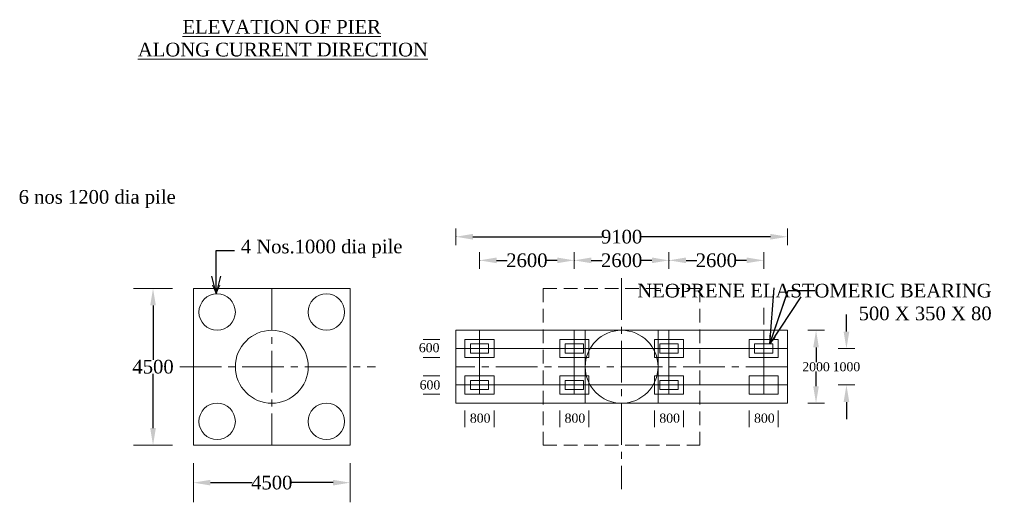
# Model space of a CAD drawing. Header units: millimetres. Extents: x -20950785 to 389010297, y -11535949 to 14056629.
# Tile 85 of 256: x 10043369 to 10097403, y -1942666 to -1916190. Entities that reach past the tile are written whole.
import ezdxf

# ---------------------------------------------------------------- set-up
doc = ezdxf.new("R2010")
doc.units = ezdxf.units.MM
doc.header["$LTSCALE"] = 60
doc.header["$MEASUREMENT"] = 0
doc.linetypes.add('CENTER2', pattern=[28.575, 19.05, -3.175, 3.175, -3.175])
doc.linetypes.add('HIDDEN', pattern=[0.375, 0.25, -0.125])
doc.styles.add('style1', font='txt.shx', dxfattribs={"height": 1})
doc.dimstyles.get("Standard").update_dxf_attribs({"dimtxt": 400, "dimasz": 215, "dimexe": 0.18, "dimexo": 0.0625, "dimgap": 0.09, "dimtad": 0, "dimtih": 1, "dimtoh": 1, "dimdec": 0, "dimzin": 4, "dimdsep": 46, "dimtxsty": 'Standard', "dimblk": 'OPEN90', "dimcen": 0, "dimadec": 0, "dimazin": 1, "dimtfac": 1, "dimtdec": 0, "dimtix": 1, "dimtofl": 0, "dimtmove": 0, "dimatfit": 3, "dimldrblk": 'OPEN30', "dimfxl": 1, "dimtolj": 1, "dimtzin": 0, "dimarcsym": 0})

# ---------------------------------------------------------------- blocks, each defined once
blk = doc.blocks.new('*D545')
at = {"color": 0, "linetype": 'Continuous', "lineweight": -2, "transparency": 16777216}
for p, q in [((10087071, -1933231), (10087071, -1933231)), ((10087071, -1934166), (10087071, -1934976)), ((10087071, -1936295), (10087071, -1935485)), ((10087071, -1937230), (10087071, -1937230))]:
    blk.add_line(p, q, dxfattribs=at)
at = {"color": 0, "linetype": 'Continuous', "lineweight": 9, "transparency": 16777216}
for points in [[(10086915, -1934166), (10087227, -1934166), (10087071, -1933231)], [(10086915, -1936295), (10087227, -1936295), (10087071, -1937230)]]:
    blk.add_solid(points, dxfattribs=at)
at = {"layer": 'Defpoints', "color": 0, "linetype": 'Continuous', "lineweight": 9, "transparency": 16777216}
for p in [(10087071, -1933231), (10087071, -1937230), (10087071, -1937230)]:
    blk.add_point(p, dxfattribs=at)
at = {"color": 0, "linetype": 'Continuous', "lineweight": 9, "transparency": 16777216, "insert": (10087071, -1935231), "char_height": 500, "attachment_point": 5}
blk.add_mtext('\\A1;{\\fTimes New Roman|b0|i0|c0|p18;2000}', dxfattribs=at)
blk = doc.blocks.new('*D546')
at = {"color": 0, "linetype": 'Continuous', "lineweight": -2, "transparency": 16777216}
for p, q in [((10088740, -1933296), (10088740, -1932361)), ((10088740, -1934231), (10088740, -1934231)), ((10088740, -1936231), (10088740, -1936231)), ((10088740, -1937166), (10088740, -1938101))]:
    blk.add_line(p, q, dxfattribs=at)
at = {"color": 0, "linetype": 'Continuous', "lineweight": 9, "transparency": 16777216}
for points in [[(10088584, -1933296), (10088896, -1933296), (10088740, -1934231)], [(10088584, -1937166), (10088896, -1937166), (10088740, -1936231)]]:
    blk.add_solid(points, dxfattribs=at)
at = {"layer": 'Defpoints', "color": 0, "linetype": 'Continuous', "lineweight": 9, "transparency": 16777216}
for p in [(10088740, -1934231), (10088740, -1936231), (10088740, -1936231)]:
    blk.add_point(p, dxfattribs=at)
at = {"color": 0, "linetype": 'Continuous', "lineweight": 9, "transparency": 16777216, "insert": (10088740, -1935231), "char_height": 500, "attachment_point": 5}
blk.add_mtext('\\A1;{\\fTimes New Roman|b0|i0|c0|p18;1000}', dxfattribs=at)
blk = doc.blocks.new('*D517')
at = {"color": 0, "linetype": 'Continuous', "lineweight": -2, "transparency": 16777216}
for p, q in [((10068604, -1929376), (10068604, -1929393)), ((10069539, -1929393), (10070127, -1929393)), ((10072867, -1929393), (10072279, -1929393)), ((10073802, -1929393), (10073802, -1929393))]:
    blk.add_line(p, q, dxfattribs=at)
at = {"color": 0, "linetype": 'Continuous', "lineweight": 9, "transparency": 16777216}
for points in [[(10069539, -1929237), (10069539, -1929548), (10068604, -1929393)], [(10072867, -1929237), (10072867, -1929548), (10073802, -1929393)]]:
    blk.add_solid(points, dxfattribs=at)
at = {"layer": 'Defpoints', "color": 0, "linetype": 'Continuous', "lineweight": 9, "transparency": 16777216}
for p in [(10068604, -1929376), (10068604, -1929393), (10073802, -1929393)]:
    blk.add_point(p, dxfattribs=at)
at = {"color": 0, "linetype": 'Continuous', "lineweight": 9, "transparency": 16777216, "insert": (10071203, -1929393), "char_height": 500, "attachment_point": 5}
blk.add_mtext('\\A1;{\\fTimes New Roman|b0|i0|c0|p18;\\H1.5x;2600}', dxfattribs=at)
blk = doc.blocks.new('*D518')
at = {"color": 0, "linetype": 'Continuous', "lineweight": -2, "transparency": 16777216}
for p, q in [((10073802, -1929376), (10073802, -1929393)), ((10074737, -1929393), (10075326, -1929393)), ((10078066, -1929393), (10077478, -1929393)), ((10079001, -1929393), (10079001, -1929393))]:
    blk.add_line(p, q, dxfattribs=at)
at = {"color": 0, "linetype": 'Continuous', "lineweight": 9, "transparency": 16777216}
for points in [[(10074737, -1929237), (10074737, -1929548), (10073802, -1929393)], [(10078066, -1929237), (10078066, -1929548), (10079001, -1929393)]]:
    blk.add_solid(points, dxfattribs=at)
at = {"layer": 'Defpoints', "color": 0, "linetype": 'Continuous', "lineweight": 9, "transparency": 16777216}
for p in [(10073802, -1929376), (10073802, -1929393), (10079001, -1929393)]:
    blk.add_point(p, dxfattribs=at)
at = {"color": 0, "linetype": 'Continuous', "lineweight": 9, "transparency": 16777216, "insert": (10076402, -1929393), "char_height": 500, "attachment_point": 5}
blk.add_mtext('\\A1;{\\fTimes New Roman|b0|i0|c0|p18;\\H1.5x;2600}', dxfattribs=at)
blk = doc.blocks.new('*D519')
at = {"color": 0, "linetype": 'Continuous', "lineweight": -2, "transparency": 16777216}
for p, q in [((10079001, -1929376), (10079001, -1929393)), ((10079936, -1929393), (10080524, -1929393)), ((10083264, -1929393), (10082676, -1929393)), ((10084199, -1929393), (10084199, -1929393))]:
    blk.add_line(p, q, dxfattribs=at)
at = {"color": 0, "linetype": 'Continuous', "lineweight": 9, "transparency": 16777216}
for points in [[(10079936, -1929237), (10079936, -1929548), (10079001, -1929393)], [(10083264, -1929237), (10083264, -1929548), (10084199, -1929393)]]:
    blk.add_solid(points, dxfattribs=at)
at = {"layer": 'Defpoints', "color": 0, "linetype": 'Continuous', "lineweight": 9, "transparency": 16777216}
for p in [(10079001, -1929376), (10079001, -1929393), (10084199, -1929393)]:
    blk.add_point(p, dxfattribs=at)
at = {"color": 0, "linetype": 'Continuous', "lineweight": 9, "transparency": 16777216, "insert": (10081600, -1929393), "char_height": 500, "attachment_point": 5}
blk.add_mtext('\\A1;{\\fTimes New Roman|b0|i0|c0|p18;\\H1.5x;2600}', dxfattribs=at)
blk = doc.blocks.new('*D520')
at = {"color": 0, "linetype": 'Continuous', "lineweight": -2, "transparency": 16777216}
for p, q in [((10067304, -1928082), (10067304, -1928098)), ((10068239, -1928098), (10075336, -1928098)), ((10084564, -1928098), (10077468, -1928098)), ((10085499, -1928098), (10085499, -1928098))]:
    blk.add_line(p, q, dxfattribs=at)
at = {"color": 0, "linetype": 'Continuous', "lineweight": 9, "transparency": 16777216}
for points in [[(10068239, -1927942), (10068239, -1928254), (10067304, -1928098)], [(10084564, -1927942), (10084564, -1928254), (10085499, -1928098)]]:
    blk.add_solid(points, dxfattribs=at)
at = {"layer": 'Defpoints', "color": 0, "linetype": 'Continuous', "lineweight": 9, "transparency": 16777216}
for p in [(10067304, -1928082), (10067304, -1928098), (10085499, -1928098)]:
    blk.add_point(p, dxfattribs=at)
at = {"color": 0, "linetype": 'Continuous', "lineweight": 9, "transparency": 16777216, "insert": (10076402, -1928098), "char_height": 500, "attachment_point": 5}
blk.add_mtext('\\A1;{\\fTimes New Roman|b0|i0|c0|p18;\\H1.5x;9100}', dxfattribs=at)
blk = doc.blocks.new('*D522')
at = {"color": 0, "linetype": 'Continuous', "lineweight": -2, "transparency": 16777216}
for p, q in [((10050687, -1930932), (10050687, -1930932)), ((10050687, -1931867), (10050687, -1934849)), ((10050687, -1938595), (10050687, -1935612)), ((10050687, -1939530), (10050687, -1939530))]:
    blk.add_line(p, q, dxfattribs=at)
at = {"color": 0, "linetype": 'Continuous', "lineweight": 9, "transparency": 16777216}
for points in [[(10050531, -1931867), (10050842, -1931867), (10050687, -1930932)], [(10050531, -1938595), (10050842, -1938595), (10050687, -1939530)]]:
    blk.add_solid(points, dxfattribs=at)
at = {"layer": 'Defpoints', "color": 0, "linetype": 'Continuous', "lineweight": 9, "transparency": 16777216}
for p in [(10050687, -1930932), (10050687, -1939530), (10050687, -1939530)]:
    blk.add_point(p, dxfattribs=at)
at = {"color": 0, "linetype": 'Continuous', "lineweight": 9, "transparency": 16777216, "insert": (10050687, -1935231), "char_height": 500, "attachment_point": 5}
blk.add_mtext('\\A1;{\\fTimes New Roman|b0|i0|c0|p18;\\H1.5x;4500}', dxfattribs=at)
blk = doc.blocks.new('*D523')
at = {"color": 0, "linetype": 'Continuous', "lineweight": -2, "transparency": 16777216}
for p, q in [((10052905, -1941572), (10052905, -1941589)), ((10053840, -1941589), (10056124, -1941589)), ((10060567, -1941589), (10058283, -1941589)), ((10061502, -1941589), (10061502, -1941589))]:
    blk.add_line(p, q, dxfattribs=at)
at = {"color": 0, "linetype": 'Continuous', "lineweight": 9, "transparency": 16777216}
for points in [[(10053840, -1941433), (10053840, -1941744), (10052905, -1941589)], [(10060567, -1941433), (10060567, -1941744), (10061502, -1941589)]]:
    blk.add_solid(points, dxfattribs=at)
at = {"layer": 'Defpoints', "color": 0, "linetype": 'Continuous', "lineweight": 9, "transparency": 16777216}
for p in [(10052905, -1941572), (10052905, -1941589), (10061502, -1941589)]:
    blk.add_point(p, dxfattribs=at)
at = {"color": 0, "linetype": 'Continuous', "lineweight": 9, "transparency": 16777216, "insert": (10057203, -1941589), "char_height": 500, "attachment_point": 5}
blk.add_mtext('\\A1;{\\fTimes New Roman|b0|i0|c0|p18;\\H1.5x;4500}', dxfattribs=at)

msp = doc.modelspace()

# ---------------------------------------------------------------- linework, layer by layer
at = {"linetype": 'Continuous', "lineweight": 9}
for p, q in [((10067304.46, -1927641.04), (10067304.46, -1928555.91)), ((10085498.95, -1927641.04), (10085498.95, -1928555.91)), ((10068604.06, -1928935.33), (10068604.06, -1929850.19)), ((10073802.49, -1928935.33), (10073802.49, -1929850.19)), ((10079000.92, -1928935.33), (10079000.92, -1929850.19)), ((10084199.35, -1928935.33), (10084199.35, -1929850.19)), ((10051764.06, -1930932.19), (10049608.96, -1930932.19)), ((10052904.71, -1930932.19), (10052904.71, -1939529.59)), ((10052904.71, -1930932.19), (10061502.11, -1930932.19)), ((10061502.11, -1930932.19), (10061502.11, -1939529.59)), ((10084199.35, -1931988.78), (10084199.35, -1932903.65)), ((10067304.46, -1933231.49), (10085498.95, -1933231.49)), ((10067304.46, -1933231.49), (10067304.46, -1937230.28)), ((10068604.06, -1933231.49), (10068604.06, -1936730.43)), ((10073802.49, -1933231.49), (10073802.49, -1936730.43)), ((10074402.31, -1937230.28), (10074402.31, -1933231.49)), ((10078401.1, -1937230.28), (10078401.1, -1933231.49)), ((10079000.92, -1933231.49), (10079000.92, -1936730.43)), ((10084199.35, -1933231.49), (10084199.35, -1936730.43)), ((10085498.95, -1933231.49), (10085498.95, -1937230.28)), ((10087528.45, -1933231.49), (10086613.58, -1933231.49)), ((10066420.46, -1933731.34), (10065505.59, -1933731.34)), ((10067304.46, -1934231.19), (10085498.95, -1934231.19)), ((10089197.27, -1934231.19), (10088282.4, -1934231.19)), ((10066420.46, -1934731.04), (10065505.59, -1934731.04)), ((10074402.31, -1935230.89), (10074402.31, -1937230.28)), ((10066420.46, -1935730.73), (10065505.59, -1935730.73)), ((10067304.46, -1936230.58), (10085498.95, -1936230.58)), ((10089197.27, -1936230.58), (10088282.4, -1936230.58)), ((10066420.46, -1936730.43), (10065505.59, -1936730.43)), ((10067304.46, -1937230.28), (10085498.95, -1937230.28)), ((10067804.31, -1937625.43), (10067804.31, -1938540.3)), ((10069403.82, -1937625.43), (10069403.82, -1938540.3)), ((10073002.73, -1937625.43), (10073002.73, -1938540.3)), ((10074602.25, -1937625.43), (10074602.25, -1938540.3)), ((10078201.16, -1937625.43), (10078201.16, -1938540.3)), ((10079800.68, -1937625.43), (10079800.68, -1938540.3)), ((10083399.59, -1937625.43), (10083399.59, -1938540.3)), ((10084999.1, -1937625.43), (10084999.1, -1938540.3)), ((10087528.45, -1937230.28), (10086613.58, -1937230.28)), ((10051764.06, -1939529.59), (10049608.96, -1939529.59)), ((10052904.71, -1939529.59), (10061502.11, -1939529.59)), ((10052904.71, -1940511.16), (10052904.71, -1942666.26)), ((10061502.11, -1940511.16), (10061502.11, -1942666.26))]:
    msp.add_line(p, q, dxfattribs=at)
at = {"linetype": 'CENTER2', "lineweight": 9, "ltscale": 2}
for p, q in [((10076401.71, -1930372.49), (10076401.71, -1941954.53)), ((10057203.41, -1930932.19), (10057203.41, -1939529.59)), ((10052150.7, -1935230.89), (10062902.02, -1935230.89)), ((10085498.95, -1935230.89), (10067304.46, -1935230.89))]:
    msp.add_line(p, q, dxfattribs=at)
at = {"linetype": 'Continuous', "lineweight": 9, "ltscale": 2}
for p, q in [((10054155.58, -1931202.6), (10053950.72, -1930746.32)), ((10054155.58, -1931202.6), (10054360.45, -1930746.32)), ((10084527.5, -1933981.26), (10084527.5, -1933501.73)), ((10084527.5, -1933981.26), (10084822.48, -1933603.19))]:
    msp.add_line(p, q, dxfattribs=at)
at = {"linetype": 'HIDDEN', "lineweight": 9, "ltscale": 50}
for p, q in [((10072103.01, -1930932.19), (10072103.01, -1939529.59)), ((10072103.01, -1930932.19), (10080700.41, -1930932.19)), ((10080700.41, -1930932.19), (10080700.41, -1939529.59)), ((10072103.01, -1939529.59), (10080700.41, -1939529.59))]:
    msp.add_line(p, q, dxfattribs=at)
at = {"linetype": 'Continuous', "lineweight": 9}
for points in [[(10067804.31, -1933731.34), (10069403.82, -1933731.34), (10069403.82, -1934731.04), (10067804.31, -1934731.04)], [(10073002.73, -1933731.34), (10074602.25, -1933731.34), (10074602.25, -1934731.04), (10073002.73, -1934731.04)], [(10078201.16, -1933731.34), (10079800.68, -1933731.34), (10079800.68, -1934731.04), (10078201.16, -1934731.04)], [(10083399.59, -1933731.34), (10084999.1, -1933731.34), (10084999.1, -1934731.04), (10083399.59, -1934731.04)], [(10068104.22, -1933981.26), (10069103.91, -1933981.26), (10069103.91, -1934481.11), (10068104.22, -1934481.11)], [(10073302.64, -1933981.26), (10074302.34, -1933981.26), (10074302.34, -1934481.11), (10073302.64, -1934481.11)], [(10078501.07, -1933981.26), (10079500.77, -1933981.26), (10079500.77, -1934481.11), (10078501.07, -1934481.11)], [(10083699.5, -1933981.26), (10084699.2, -1933981.26), (10084699.2, -1934481.11), (10083699.5, -1934481.11)], [(10067804.31, -1935730.73), (10069403.82, -1935730.73), (10069403.82, -1936730.43), (10067804.31, -1936730.43)], [(10068104.22, -1935980.66), (10069103.91, -1935980.66), (10069103.91, -1936480.51), (10068104.22, -1936480.51)], [(10073002.73, -1935730.73), (10074602.25, -1935730.73), (10074602.25, -1936730.43), (10073002.73, -1936730.43)], [(10073302.64, -1935980.66), (10074302.34, -1935980.66), (10074302.34, -1936480.51), (10073302.64, -1936480.51)], [(10078201.16, -1935730.73), (10079800.68, -1935730.73), (10079800.68, -1936730.43), (10078201.16, -1936730.43)], [(10078501.07, -1935980.66), (10079500.77, -1935980.66), (10079500.77, -1936480.51), (10078501.07, -1936480.51)], [(10083399.59, -1935730.73), (10084999.1, -1935730.73), (10084999.1, -1936730.43), (10083399.59, -1936730.43)]]:
    msp.add_lwpolyline(points, close=True, dxfattribs=at)
for centre in [(10054204.32, -1932231.79), (10060202.51, -1932231.79), (10054204.32, -1938229.98), (10060202.51, -1938229.98)]:
    msp.add_circle(centre, 999.7, dxfattribs=at)
at = {"linetype": 'Continuous', "lineweight": 9, "ltscale": 2000}
msp.add_circle((10057203.41, -1935230.89), 1999.4, dxfattribs=at)
at = {"linetype": 'Continuous', "lineweight": 9, "ltscale": 1000}
msp.add_circle((10076401.71, -1935230.89), 1999.4, dxfattribs=at)

# ---------------------------------------------------------------- texts
at = {"linetype": 'Continuous', "lineweight": 9, "insert": (10046282.47, -1916203.18), "char_height": 750, "width": 22678.6984, "attachment_point": 1, "style": 'style1'}
msp.add_mtext('\\pi6024.46095;{\\fTimes New Roman|b0|i0|c0|p18;\\LELEVATION OF PIER \\P\\pi3569.25186;ALONG CURRENT DIRECTION  }', dxfattribs=at)
at = {"linetype": 'Continuous', "lineweight": 9, "attachment_point": 4, "rotation": 0.023016}
for s, insert, char_height in [('{\\fTimes New Roman|b0|i0|c0|p18;6 nos 1200 dia pile}', (10043311.96, -1926033.19), 750), ('{\\fTimes New Roman|b0|i0|c0|p18;4 Nos.1000 dia pile}', (10055501.86, -1928756.41), 750), ('{\\fTimes New Roman|b0|i0|c0|p18;600}', (10065273.21, -1934187.95), 500), ('{\\fTimes New Roman|b0|i0|c0|p18;600}', (10065317.19, -1936230.8), 500), ('{\\fTimes New Roman|b0|i0|c0|p18;800}', (10068073.61, -1938052.95), 500), ('{\\fTimes New Roman|b0|i0|c0|p18;800}', (10073272.03, -1938052.95), 500), ('{\\fTimes New Roman|b0|i0|c0|p18;800}', (10078470.46, -1938052.95), 500), ('{\\fTimes New Roman|b0|i0|c0|p18;800}', (10083668.89, -1938052.95), 500)]:
    msp.add_mtext(s, dxfattribs=dict(at, insert=insert, char_height=char_height))
at = {"linetype": 'Continuous', "lineweight": 9, "insert": (10096709.4, -1931683.64), "char_height": 750, "attachment_point": 6}
msp.add_mtext('{\\fTimes New Roman|b0|i0|c0|p18;NEOPRENE ELASTOMERIC BEARING\\P 500 X 350 X 80 }', dxfattribs=at)

# ---------------------------------------------------------------- dimensions: what is measured, and where the dimension line sits
at = {"linetype": 'Continuous', "lineweight": 9}
for base, p1, p2, text, picture, middle in [((10067304.46, -1928098.3), (10085498.95, -1928098.3), (10067304.46, -1928081.74), '{\\fTimes New Roman|b0|i0|c0|p18;\\H1.5x;9100}', '*D520', (10076401.71, -1928098.3)), ((10068604.06, -1929392.58), (10073802.49, -1929392.58), (10068604.06, -1929376.03), '{\\fTimes New Roman|b0|i0|c0|p18;\\H1.5x;2600}', '*D517', (10071203.28, -1929392.58)), ((10073802.49, -1929392.58), (10079000.92, -1929392.58), (10073802.49, -1929376.03), '{\\fTimes New Roman|b0|i0|c0|p18;\\H1.5x;2600}', '*D518', (10076401.71, -1929392.58)), ((10079000.92, -1929392.58), (10084199.35, -1929392.58), (10079000.92, -1929376.03), '{\\fTimes New Roman|b0|i0|c0|p18;\\H1.5x;2600}', '*D519', (10081600.13, -1929392.58)), ((10052904.71, -1941588.53), (10061502.11, -1941588.53), (10052904.71, -1941571.98), '{\\fTimes New Roman|b0|i0|c0|p18;\\H1.5x;4500}', '*D523', (10057203.41, -1941588.53))]:
    dim = msp.add_linear_dim(base=base, p1=p1, p2=p2, text=text, dimstyle='Standard', override={"dimtxt": 500, "dimasz": 935, "dimfxl": 300}, dxfattribs=at)
    dim.commit()
    dim.dimension.update_dxf_attribs({"geometry": picture, "text_midpoint": middle})
for base, p1, p2, angle, text, picture, middle in [((10050686.51, -1939529.59), (10050686.51, -1930932.19), (10050686.51, -1939529.59), 270, '{\\fTimes New Roman|b0|i0|c0|p18;\\H1.5x;4500}', '*D522', (10050686.51, -1935230.89)), ((10088739.84, -1936230.58), (10088739.84, -1934231.19), (10088739.84, -1936230.58), 90, '{\\fTimes New Roman|b0|i0|c0|p18;1000}', '*D546', (10088739.84, -1935230.89)), ((10087071.02, -1937230.28), (10087071.02, -1933231.49), (10087071.02, -1937230.28), 90, '{\\fTimes New Roman|b0|i0|c0|p18;2000}', '*D545', (10087071.02, -1935230.89))]:
    dim = msp.add_linear_dim(base=base, p1=p1, p2=p2, angle=angle, text=text, dimstyle='Standard', override={"dimtxt": 500, "dimasz": 935, "dimfxl": 300}, dxfattribs=at)
    dim.commit()
    dim.dimension.update_dxf_attribs({"geometry": picture, "text_midpoint": middle})

# ---------------------------------------------------------------- leaders
for points, override in [([(10054155.58, -1931202.6), (10054155.58, -1928850.82), (10055157.78, -1928850.82)], {"dimtxt": 500, "dimasz": 935, "dimfxl": 300}), ([(10084527.5, -1933981.26), (10085539.39, -1931039.33), (10087003.15, -1931039.33)], {"dimtxt": 500, "dimasz": 3000, "dimfxl": 300})]:
    msp.add_leader(points, dimstyle='Standard', override=override, dxfattribs=at)

doc.saveas('drawing.dxf')
